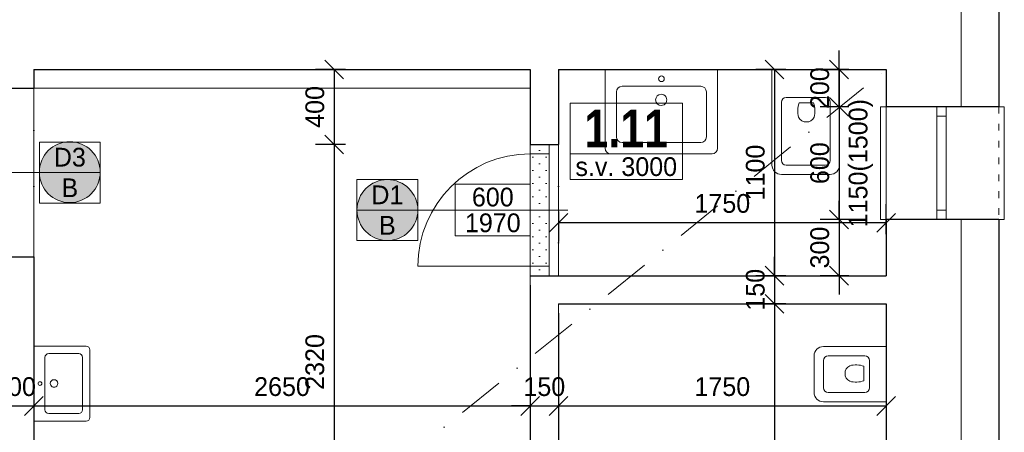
# Model space of a CAD drawing. Header units: millimetres. Extents: x -65956 to 5894746, y -14679 to 163521.
# Tile 72 of 89: x 24875 to 30130, y 32592 to 34792. Entities that reach past the tile are written whole.
import ezdxf

# ---------------------------------------------------------------- set-up
doc = ezdxf.new("R2010")
doc.units = ezdxf.units.MM
for name, pattern in [('__$$DASHDOT$$', [10.01, 5, -2.5, 0.01, -2.5]), ('ACAD_ISO03W100', [30, 12, -18]), ('ČERCHOVANÁ', [1, 0.5, -0.25, 0, -0.25])]:
    doc.linetypes.add(name, pattern=pattern)
doc.layers.get('0').update_dxf_attribs({"lineweight": 5})
doc.layers.get('Defpoints').update_dxf_attribs({"color": 2, "lineweight": 30})
doc.layers.add('- pomocna', color=232, linetype='Continuous', lineweight=0, plot=False)
for name, color, linetype, lineweight in [('- zariadenie', 30, 'Continuous', 0), ('H popisky', 30, 'Continuous', 25), ('H stavba', 82, 'Continuous', 30), ('KOTY', 51, 'Continuous', 5), ('m_popis', 7, 'Continuous', 0), ('otvor', 163, 'Continuous', 5), ('RE-buranie', 41, 'Continuous', 18), ('Tbč stavba', 4, 'ČERCHOVANÁ', 0), ('Tč stavba', 7, 'ACAD_ISO03W100', 5), ('VT kóty', 51, 'Continuous', 5), ('VT sanita', 210, 'Continuous', 5)]:
    doc.layers.add(name, color=color, linetype=linetype, lineweight=lineweight)
doc.styles.add('1-100_te_2mm_200', font='technic_.ttf', dxfattribs={"height": 200})
doc.styles.add('1-20_ce_5mm_100', font='GOTHIC.TTF', dxfattribs={"height": 100})
doc.styles.add('1-50_ce_2mm_100', font='GOTHIC.TTF', dxfattribs={"height": 100})
doc.dimstyles.new('technic_1-100', dxfattribs={"dimtxt": 200, "dimasz": 240, "dimexe": 300, "dimexo": 200, "dimgap": 100, "dimtad": 1, "dimdec": 1, "dimrnd": 0.5, "dimtxsty": '1-100_te_2mm_200', "dimblk": 'OBLIQUE', "dimcen": 2.5, "dimclrd": 256, "dimclrt": 256, "dimadec": 0, "dimazin": 0, "dimtfac": 1, "dimtdec": 1, "dimtix": 1, "dimtmove": 1, "dimatfit": 3, "dimldrblk": 'OBLIQUE', "dimfxl": 400, "dimfxlon": 1, "dimarcsym": 0})

# ---------------------------------------------------------------- blocks, each defined once
blk = doc.blocks.new('_Oblique')
at = {"color": 0, "linetype": 'ByBlock', "lineweight": -2}
blk.add_line((-0.5, -0.5), (0.5, 0.5), dxfattribs=at)
blk = doc.blocks.new('*D108')
at = {"layer": 'Defpoints', "color": 0, "transparency": 16777216}
for p in [(27750.1, 34127), (27750.1, 33709.2), (29500.1, 33427)]:
    blk.add_point(p, dxfattribs=at)
at = {"layer": 'KOTY', "color": 0, "lineweight": -2, "transparency": 16777216}
for p, q in [((29500.1, 33649.2), (29500.1, 33809.2)), ((27750.1, 33769.2), (27750.1, 33609.2))]:
    blk.add_line(p, q, dxfattribs=at)
at = {"layer": 'KOTY', "lineweight": -2, "transparency": 16777216}
blk.add_line((29500.1, 33709.2), (27750.1, 33709.2), dxfattribs=at)
at = {"layer": 'KOTY', "lineweight": -2, "transparency": 16777216, "xscale": 100, "yscale": 100, "zscale": 100, "rotation": 180}
blk.add_blockref('_Oblique', (27750.1, 33709.2), dxfattribs=at)
at = {"layer": 'KOTY', "lineweight": -2, "transparency": 16777216, "xscale": 100, "yscale": 100, "zscale": 100}
blk.add_blockref('_Oblique', (29500.1, 33709.2), dxfattribs=at)
at = {"layer": 'KOTY', "transparency": 16777216, "insert": (28625.1, 33811.7), "char_height": 100, "attachment_point": 5, "style": '1-20_ce_5mm_100'}
blk.add_mtext('1750', dxfattribs=at)
blk = doc.blocks.new('*D109')
at = {"layer": 'Defpoints', "color": 0, "transparency": 16777216}
for p in [(29247.9, 34527), (29500.1, 34527), (29500.1, 34327)]:
    blk.add_point(p, dxfattribs=at)
at = {"layer": 'KOTY', "lineweight": -2, "transparency": 16777216}
for p, q in [((29247.9, 34527), (29247.9, 34627)), ((29247.9, 34327), (29247.9, 34527)), ((29247.9, 34327), (29247.9, 34227))]:
    blk.add_line(p, q, dxfattribs=at)
at = {"layer": 'KOTY', "color": 0, "lineweight": -2, "transparency": 16777216}
for p, q in [((29300.1, 34527), (29147.9, 34527)), ((29300.1, 34327), (29147.9, 34327))]:
    blk.add_line(p, q, dxfattribs=at)
at = {"layer": 'KOTY', "lineweight": -2, "transparency": 16777216, "xscale": 100, "yscale": 100, "zscale": 100}
for p, rotation in [((29247.9, 34527), 270), ((29247.9, 34327), 90)]:
    blk.add_blockref('_Oblique', p, dxfattribs=dict(at, rotation=rotation))
at = {"layer": 'KOTY', "transparency": 16777216, "insert": (29145.4, 34427), "char_height": 100, "attachment_point": 5, "rotation": 90, "style": '1-20_ce_5mm_100'}
blk.add_mtext('200', dxfattribs=at)
blk = doc.blocks.new('*D110')
at = {"layer": 'Defpoints', "color": 0, "transparency": 16777216}
for p in [(29500.1, 34327), (29247.9, 33727), (29500.1, 33727)]:
    blk.add_point(p, dxfattribs=at)
at = {"layer": 'KOTY', "lineweight": -2, "transparency": 16777216}
for p, q in [((29247.9, 34327), (29247.9, 34427)), ((29247.9, 34327), (29247.9, 33727)), ((29247.9, 33727), (29247.9, 33627))]:
    blk.add_line(p, q, dxfattribs=at)
at = {"layer": 'KOTY', "color": 0, "lineweight": -2, "transparency": 16777216}
for p, q in [((29300.1, 34327), (29147.9, 34327)), ((29300.1, 33727), (29147.9, 33727))]:
    blk.add_line(p, q, dxfattribs=at)
at = {"layer": 'KOTY', "lineweight": -2, "transparency": 16777216, "xscale": 100, "yscale": 100, "zscale": 100}
for p, rotation in [((29247.9, 34327), 270), ((29247.9, 33727), 90)]:
    blk.add_blockref('_Oblique', p, dxfattribs=dict(at, rotation=rotation))
at = {"layer": 'KOTY', "transparency": 16777216, "char_height": 100, "attachment_point": 5, "rotation": 90, "style": '1-20_ce_5mm_100'}
for s, insert in [('1150(1500)', (29364.6, 34027)), ('600', (29145.4, 34027))]:
    blk.add_mtext(s, dxfattribs=dict(at, insert=insert))
blk = doc.blocks.new('*D111')
at = {"layer": 'Defpoints', "color": 0, "transparency": 16777216}
for p in [(29500.1, 33727), (29247.9, 33427), (29500.1, 33427)]:
    blk.add_point(p, dxfattribs=at)
at = {"layer": 'KOTY', "lineweight": -2, "transparency": 16777216}
for p, q in [((29247.9, 33727), (29247.9, 33827)), ((29247.9, 33727), (29247.9, 33427)), ((29247.9, 33427), (29247.9, 33327))]:
    blk.add_line(p, q, dxfattribs=at)
at = {"layer": 'KOTY', "color": 0, "lineweight": -2, "transparency": 16777216}
for p, q in [((29300.1, 33727), (29147.9, 33727)), ((29300.1, 33427), (29147.9, 33427))]:
    blk.add_line(p, q, dxfattribs=at)
at = {"layer": 'KOTY', "lineweight": -2, "transparency": 16777216, "xscale": 100, "yscale": 100, "zscale": 100}
for p, rotation in [((29247.9, 33727), 270), ((29247.9, 33427), 90)]:
    blk.add_blockref('_Oblique', p, dxfattribs=dict(at, rotation=rotation))
at = {"layer": 'KOTY', "transparency": 16777216, "insert": (29145.4, 33577), "char_height": 100, "attachment_point": 5, "rotation": 90, "style": '1-20_ce_5mm_100'}
blk.add_mtext('300', dxfattribs=at)
blk = doc.blocks.new('u 600x450')
for p, q in [((300, 0), (-300, 0)), ((-300, 0), (-300, -420)), ((300, -420), (300, 0)), ((210, -90), (-210, -90)), ((-240, -120), (-240, -360)), ((240, -360), (240, -120)), ((-210, -390), (210, -390)), ((-270, -450), (270, -450))]:
    blk.add_line(p, q)
blk.add_circle((0, -50), 15)
for centre, start, end in [((-210, -120), 90, 180), ((210, -120), 360, 90), ((-210, -360), 180, 270), ((210, -360), 270, 360), ((-270, -420), 180, 270), ((270, -420), 270, 360)]:
    blk.add_arc(centre, 30, start, end)
for start_param, end_param in [(4.457203, 7.598795), (1.31561, 4.457203)]:
    blk.add_ellipse((-1.3, -162.4), major_axis=(-29, -7.6), ratio=1, start_param=start_param, end_param=end_param)
blk = doc.blocks.new('sfdgfdgfdg')
at = {"layer": '- zariadenie'}
for p, q in [((1161908.6, -607680.5), (1162418.7, -607680.5)), ((1162418.7, -607680.5), (1162418.7, -608040.5)), ((1161858.6, -607990.5), (1161858.6, -607730.5)), ((1161933.6, -607730.5), (1162243.7, -607730.5)), ((1161908.6, -607965.5), (1161908.6, -607755.5)), ((1162268.7, -607965.5), (1162268.7, -607755.5)), ((1162239.6, -607864), (1162239.6, -607825.3)), ((1162239.6, -607864), (1162239.6, -607902.6)), ((1162243.7, -607990.5), (1161933.6, -607990.5)), ((1162418.7, -608040.5), (1161908.6, -608040.5))]:
    blk.add_line(p, q, dxfattribs=at)
for centre, radius, start, end in [((1161908.6, -607730.5), 50, 90, 180), ((1161933.6, -607755.5), 25, 90, 180), ((1162243.7, -607755.5), 25, 0, 90), ((1162180.5, -607860.5), 41.5, 113.5039, 185.7802), ((1162197.1, -607943.6), 125.7, 70.245, 105.3461), ((1162180.5, -607867.4), 41.5, 174.2198, 246.4961), ((1162197.1, -607784.3), 125.7, 254.654, 289.755), ((1161908.6, -607990.5), 50, 180, 270), ((1161933.6, -607965.5), 25, 180, 270), ((1162243.7, -607965.5), 25, 270, 0)]:
    blk.add_arc(centre, radius, start, end, dxfattribs=at)
blk = doc.blocks.new('*D116')
at = {"layer": 'Defpoints', "color": 0, "transparency": 16777216}
for p in [(29500.1, 33277), (27750.1, 33227), (29500.1, 32732.4)]:
    blk.add_point(p, dxfattribs=at)
at = {"layer": 'KOTY', "color": 0, "lineweight": -2, "transparency": 16777216}
for p, q in [((27750.1, 32792.4), (27750.1, 32632.4)), ((29500.1, 32792.4), (29500.1, 32632.4))]:
    blk.add_line(p, q, dxfattribs=at)
at = {"layer": 'KOTY', "lineweight": -2, "transparency": 16777216}
blk.add_line((27750.1, 32732.4), (29500.1, 32732.4), dxfattribs=at)
at = {"layer": 'KOTY', "lineweight": -2, "transparency": 16777216, "xscale": 100, "yscale": 100, "zscale": 100, "rotation": 180}
blk.add_blockref('_Oblique', (27750.1, 32732.4), dxfattribs=at)
at = {"layer": 'KOTY', "lineweight": -2, "transparency": 16777216, "xscale": 100, "yscale": 100, "zscale": 100}
blk.add_blockref('_Oblique', (29500.1, 32732.4), dxfattribs=at)
at = {"layer": 'KOTY', "transparency": 16777216, "insert": (28625.1, 32834.9), "char_height": 100, "attachment_point": 5, "style": '1-20_ce_5mm_100'}
blk.add_mtext('1750', dxfattribs=at)
blk = doc.blocks.new('*D117')
at = {"layer": 'Defpoints', "color": 0, "transparency": 16777216}
for p in [(29500.1, 34527), (28904.1, 33427), (29500.1, 33427)]:
    blk.add_point(p, dxfattribs=at)
at = {"layer": 'KOTY', "color": 0, "lineweight": -2, "transparency": 16777216}
for p, q in [((28964.1, 34527), (28804.1, 34527)), ((28964.1, 33427), (28804.1, 33427))]:
    blk.add_line(p, q, dxfattribs=at)
at = {"layer": 'KOTY', "lineweight": -2, "transparency": 16777216}
blk.add_line((28904.1, 34527), (28904.1, 33427), dxfattribs=at)
at = {"layer": 'KOTY', "lineweight": -2, "transparency": 16777216, "xscale": 100, "yscale": 100, "zscale": 100}
for p, rotation in [((28904.1, 34527), 90), ((28904.1, 33427), 270)]:
    blk.add_blockref('_Oblique', p, dxfattribs=dict(at, rotation=rotation))
at = {"layer": 'KOTY', "transparency": 16777216, "insert": (28801.5, 33977), "char_height": 100, "attachment_point": 5, "rotation": 90, "style": '1-20_ce_5mm_100'}
blk.add_mtext('1100', dxfattribs=at)
blk = doc.blocks.new('*D118')
at = {"layer": 'Defpoints', "color": 0, "transparency": 16777216}
for p in [(29500.1, 33427), (28904.1, 33277), (29500.1, 33277)]:
    blk.add_point(p, dxfattribs=at)
at = {"layer": 'KOTY', "lineweight": -2, "transparency": 16777216}
for p, q in [((28904.1, 33427), (28904.1, 33527)), ((28904.1, 33427), (28904.1, 33277)), ((28904.1, 33277), (28904.1, 33177))]:
    blk.add_line(p, q, dxfattribs=at)
at = {"layer": 'KOTY', "color": 0, "lineweight": -2, "transparency": 16777216}
for p, q in [((28964.1, 33427), (28804.1, 33427)), ((28964.1, 33277), (28804.1, 33277))]:
    blk.add_line(p, q, dxfattribs=at)
at = {"layer": 'KOTY', "lineweight": -2, "transparency": 16777216, "xscale": 100, "yscale": 100, "zscale": 100}
for p, rotation in [((28904.1, 33427), 270), ((28904.1, 33277), 90)]:
    blk.add_blockref('_Oblique', p, dxfattribs=dict(at, rotation=rotation))
at = {"layer": 'KOTY', "transparency": 16777216, "insert": (28801.5, 33352), "char_height": 100, "attachment_point": 5, "rotation": 90, "style": '1-20_ce_5mm_100'}
blk.add_mtext('150', dxfattribs=at)
blk = doc.blocks.new('*D119')
at = {"layer": 'Defpoints', "color": 0, "transparency": 16777216}
for p in [(29500.1, 33277), (27860.1, 29827), (28904.1, 29827)]:
    blk.add_point(p, dxfattribs=at)
at = {"layer": 'KOTY', "color": 0, "lineweight": -2, "transparency": 16777216}
for p, q in [((28964.1, 33277), (28804.1, 33277)), ((28844.1, 29827), (29004.1, 29827))]:
    blk.add_line(p, q, dxfattribs=at)
at = {"layer": 'KOTY', "lineweight": -2, "transparency": 16777216}
blk.add_line((28904.1, 33277), (28904.1, 29827), dxfattribs=at)
at = {"layer": 'KOTY', "lineweight": -2, "transparency": 16777216, "xscale": 100, "yscale": 100, "zscale": 100}
for p, rotation in [((28904.1, 33277), 90), ((28904.1, 29827), 270)]:
    blk.add_blockref('_Oblique', p, dxfattribs=dict(at, rotation=rotation))
at = {"layer": 'KOTY', "transparency": 16777216, "insert": (28801.5, 31552), "char_height": 100, "attachment_point": 5, "rotation": 90, "style": '1-20_ce_5mm_100'}
blk.add_mtext('3450', dxfattribs=at)
blk = doc.blocks.new('fdgfdsgdfs')
at = {"layer": '- zariadenie'}
for p, q in [((1096714.8, -605249), (1096519.8, -605249)), ((1096469.8, -605299), (1096469.8, -605634.1)), ((1096689.8, -605299), (1096544.8, -605299)), ((1096764.8, -605634.1), (1096764.8, -605299)), ((1096519.8, -605324), (1096519.8, -605519.1)), ((1096714.8, -605519.1), (1096714.8, -605324)), ((1096620.8, -605515), (1096582.2, -605515)), ((1096620.8, -605515), (1096659.5, -605515)), ((1096689.8, -605544.1), (1096544.8, -605544.1)), ((1096469.8, -605634.1), (1096764.8, -605634.1))]:
    blk.add_line(p, q, dxfattribs=at)
for centre, radius, start, end in [((1096519.8, -605299), 50, 90, 180), ((1096714.8, -605299), 50, 0, 90), ((1096544.8, -605324), 25, 90, 180), ((1096689.8, -605324), 25, 0, 90), ((1096617.4, -605455.8), 41.5, 84.2198, 156.4961), ((1096624.3, -605455.8), 41.5, 23.5039, 95.7802), ((1096700.5, -605472.5), 125.7, 164.6539, 199.755), ((1096541.2, -605472.5), 125.7, 340.245, 15.346), ((1096544.8, -605519.1), 25, 180, 270), ((1096689.8, -605519.1), 25, 270, 0)]:
    blk.add_arc(centre, radius, start, end, dxfattribs=at)
blk = doc.blocks.new('*D121')
at = {"layer": 'Defpoints', "color": 0, "transparency": 16777216}
for p in [(27600.1, 34527), (26553.3, 34127), (27600.1, 34127)]:
    blk.add_point(p, dxfattribs=at)
at = {"layer": 'KOTY', "color": 0, "lineweight": -2, "transparency": 16777216}
for p, q in [((26613.3, 34527), (26453.3, 34527)), ((26613.3, 34127), (26453.3, 34127))]:
    blk.add_line(p, q, dxfattribs=at)
at = {"layer": 'KOTY', "lineweight": -2, "transparency": 16777216}
blk.add_line((26553.3, 34527), (26553.3, 34127), dxfattribs=at)
at = {"layer": 'KOTY', "lineweight": -2, "transparency": 16777216, "xscale": 100, "yscale": 100, "zscale": 100}
for p, rotation in [((26553.3, 34527), 90), ((26553.3, 34127), 270)]:
    blk.add_blockref('_Oblique', p, dxfattribs=dict(at, rotation=rotation))
at = {"layer": 'KOTY', "transparency": 16777216, "insert": (26450.7, 34327), "char_height": 100, "attachment_point": 5, "rotation": 90, "style": '1-20_ce_5mm_100'}
blk.add_mtext('400', dxfattribs=at)
blk = doc.blocks.new('*D122')
at = {"layer": 'Defpoints', "color": 0, "transparency": 16777216}
for p in [(27600.1, 34127), (26553.3, 31807), (27600.1, 31807)]:
    blk.add_point(p, dxfattribs=at)
at = {"layer": 'KOTY', "color": 0, "lineweight": -2, "transparency": 16777216}
for p, q in [((26613.3, 34127), (26453.3, 34127)), ((26613.3, 31807), (26453.3, 31807))]:
    blk.add_line(p, q, dxfattribs=at)
at = {"layer": 'KOTY', "lineweight": -2, "transparency": 16777216}
blk.add_line((26553.3, 34127), (26553.3, 31807), dxfattribs=at)
at = {"layer": 'KOTY', "lineweight": -2, "transparency": 16777216, "xscale": 100, "yscale": 100, "zscale": 100}
for p, rotation in [((26553.3, 34127), 90), ((26553.3, 31807), 270)]:
    blk.add_blockref('_Oblique', p, dxfattribs=dict(at, rotation=rotation))
at = {"layer": 'KOTY', "transparency": 16777216, "insert": (26450.7, 32967), "char_height": 100, "attachment_point": 5, "rotation": 90, "style": '1-20_ce_5mm_100'}
blk.add_mtext('2320', dxfattribs=at)
blk = doc.blocks.new('*D128')
at = {"layer": 'Defpoints', "color": 0, "transparency": 16777216}
for p in [(24750.1, 34527), (24950.1, 33527), (24950.1, 32732.4)]:
    blk.add_point(p, dxfattribs=at)
at = {"layer": 'KOTY', "color": 0, "lineweight": -2, "transparency": 16777216}
for p, q in [((24750.1, 32792.4), (24750.1, 32632.4)), ((24950.1, 32792.4), (24950.1, 32632.4))]:
    blk.add_line(p, q, dxfattribs=at)
at = {"layer": 'KOTY', "lineweight": -2, "transparency": 16777216}
for p, q in [((24750.1, 32732.4), (24650.1, 32732.4)), ((24750.1, 32732.4), (24950.1, 32732.4)), ((24950.1, 32732.4), (25050.1, 32732.4))]:
    blk.add_line(p, q, dxfattribs=at)
at = {"layer": 'KOTY', "lineweight": -2, "transparency": 16777216, "xscale": 100, "yscale": 100, "zscale": 100}
blk.add_blockref('_Oblique', (24750.1, 32732.4), dxfattribs=at)
at = {"layer": 'KOTY', "lineweight": -2, "transparency": 16777216, "xscale": 100, "yscale": 100, "zscale": 100, "rotation": 180}
blk.add_blockref('_Oblique', (24950.1, 32732.4), dxfattribs=at)
at = {"layer": 'KOTY', "transparency": 16777216, "insert": (24850.1, 32834.9), "char_height": 100, "attachment_point": 5, "style": '1-20_ce_5mm_100'}
blk.add_mtext('200', dxfattribs=at)
blk = doc.blocks.new('*D129')
at = {"layer": 'Defpoints', "color": 0, "transparency": 16777216}
for p in [(24950.1, 33527), (27600.1, 33427), (27600.1, 32732.4)]:
    blk.add_point(p, dxfattribs=at)
at = {"layer": 'KOTY', "color": 0, "lineweight": -2, "transparency": 16777216}
for p, q in [((24950.1, 32792.4), (24950.1, 32632.4)), ((27600.1, 32792.4), (27600.1, 32632.4))]:
    blk.add_line(p, q, dxfattribs=at)
at = {"layer": 'KOTY', "lineweight": -2, "transparency": 16777216}
blk.add_line((24950.1, 32732.4), (27600.1, 32732.4), dxfattribs=at)
at = {"layer": 'KOTY', "lineweight": -2, "transparency": 16777216, "xscale": 100, "yscale": 100, "zscale": 100, "rotation": 180}
blk.add_blockref('_Oblique', (24950.1, 32732.4), dxfattribs=at)
at = {"layer": 'KOTY', "lineweight": -2, "transparency": 16777216, "xscale": 100, "yscale": 100, "zscale": 100}
blk.add_blockref('_Oblique', (27600.1, 32732.4), dxfattribs=at)
at = {"layer": 'KOTY', "transparency": 16777216, "insert": (26275.1, 32834.9), "char_height": 100, "attachment_point": 5, "style": '1-20_ce_5mm_100'}
blk.add_mtext('2650', dxfattribs=at)
blk = doc.blocks.new('*D130')
at = {"layer": 'Defpoints', "color": 0, "transparency": 16777216}
for p in [(27600.1, 33427), (27750.1, 33227), (27750.1, 32732.4)]:
    blk.add_point(p, dxfattribs=at)
at = {"layer": 'KOTY', "color": 0, "lineweight": -2, "transparency": 16777216}
for p, q in [((27600.1, 32792.4), (27600.1, 32632.4)), ((27750.1, 32792.4), (27750.1, 32632.4))]:
    blk.add_line(p, q, dxfattribs=at)
at = {"layer": 'KOTY', "lineweight": -2, "transparency": 16777216}
for p, q in [((27600.1, 32732.4), (27500.1, 32732.4)), ((27600.1, 32732.4), (27750.1, 32732.4)), ((27750.1, 32732.4), (27850.1, 32732.4))]:
    blk.add_line(p, q, dxfattribs=at)
at = {"layer": 'KOTY', "lineweight": -2, "transparency": 16777216, "xscale": 100, "yscale": 100, "zscale": 100}
blk.add_blockref('_Oblique', (27600.1, 32732.4), dxfattribs=at)
at = {"layer": 'KOTY', "lineweight": -2, "transparency": 16777216, "xscale": 100, "yscale": 100, "zscale": 100, "rotation": 180}
blk.add_blockref('_Oblique', (27750.1, 32732.4), dxfattribs=at)
at = {"layer": 'KOTY', "transparency": 16777216, "insert": (27675.1, 32834.9), "char_height": 100, "attachment_point": 5, "style": '1-20_ce_5mm_100'}
blk.add_mtext('150', dxfattribs=at)
blk = doc.blocks.new('*T24')
at = {"layer": 'Defpoints', "color": 8, "linetype": 'ByBlock', "lineweight": 0, "transparency": 16777216}
for p, q in [((0, 0), (600, 0)), ((0, 0), (0, -270.7)), ((600, 0), (600, -270.7)), ((0, -270.7), (600, -270.7))]:
    blk.add_line(p, q, dxfattribs=at)
at = {"layer": 'H popisky', "color": 0, "transparency": 16777216, "insert": (300, -135.3), "char_height": 200, "width": 596, "attachment_point": 5, "style": '1-50_ce_2mm_100'}
blk.add_mtext('{\\fTechnicLite|b1|i0|c2|p2;\\C256;1.11}', dxfattribs=at)
blk = doc.blocks.new('*T401')
at = {"layer": 'Defpoints', "color": 8, "linetype": 'ByBlock', "lineweight": 0, "transparency": 16777216}
for p, q in [((0, 0), (324.9, 0)), ((0, 0), (0, -324.9)), ((324.9, 0), (324.9, -324.9)), ((0, -162.5), (324.9, -162.5)), ((0, -324.9), (324.9, -324.9))]:
    blk.add_line(p, q, dxfattribs=at)
at = {"layer": 'VT kóty', "color": 0, "transparency": 16777216, "char_height": 100, "width": 320.944, "attachment_point": 5, "style": '1-50_ce_2mm_100'}
for s, insert in [('D3', (162.5, -81.2)), ('B', (162.5, -243.7))]:
    blk.add_mtext(s, dxfattribs=dict(at, insert=insert))
blk = doc.blocks.new('*T404')
at = {"layer": 'Defpoints', "color": 8, "linetype": 'ByBlock', "lineweight": 0, "transparency": 16777216}
for p, q in [((0, 274.7), (400, 274.7)), ((0, 0), (0, 274.7)), ((400, 0), (400, 274.7)), ((0, 137.3), (400, 137.3)), ((0, 0), (400, 0))]:
    blk.add_line(p, q, dxfattribs=at)
at = {"layer": 'VT kóty', "color": 0, "transparency": 16777216, "char_height": 100, "width": 396, "attachment_point": 5, "style": '1-50_ce_2mm_100'}
for s, insert in [('600', (200, 206)), ('1970', (200, 68.7))]:
    blk.add_mtext(s, dxfattribs=dict(at, insert=insert))
blk = doc.blocks.new('*T405')
at = {"layer": 'Defpoints', "color": 8, "linetype": 'ByBlock', "lineweight": 0, "transparency": 16777216}
for p, q in [((0, 0), (324.9, 0)), ((0, 0), (0, -324.9)), ((324.9, 0), (324.9, -324.9)), ((0, -162.5), (324.9, -162.5)), ((0, -324.9), (324.9, -324.9))]:
    blk.add_line(p, q, dxfattribs=at)
at = {"layer": 'VT kóty', "color": 0, "transparency": 16777216, "char_height": 100, "width": 320.944, "attachment_point": 5, "style": '1-50_ce_2mm_100'}
for s, insert in [('D1', (162.5, -81.2)), ('B', (162.5, -243.7))]:
    blk.add_mtext(s, dxfattribs=dict(at, insert=insert))
blk = doc.blocks.new('*T408')
at = {"layer": 'Defpoints', "color": 8, "linetype": 'ByBlock', "lineweight": 0, "transparency": 16777216}
for p, q in [((0, 137.3), (600, 137.3)), ((0, 0), (0, 137.3)), ((600, 0), (600, 137.3)), ((0, 0), (600, 0))]:
    blk.add_line(p, q, dxfattribs=at)
at = {"layer": 'm_popis', "color": 0, "transparency": 16777216, "insert": (300, 68.7), "char_height": 100, "width": 596, "attachment_point": 5, "style": '1-50_ce_2mm_100'}
blk.add_mtext('s.v. 3000', dxfattribs=at)

msp = doc.modelspace()

# ---------------------------------------------------------------- hatches: boundary and pattern name
at = {"layer": 'RE-buranie'}
for points in [[(25305.03, 33979.07, 1), (24980.09, 33979.07, 1)], [(27000.11, 33776.91, 1), (26675.17, 33776.91, 1)]]:
    msp.add_hatch(color=256, dxfattribs=at).paths.add_polyline_path(points)
h = msp.add_hatch(dxfattribs=at)
h.set_pattern_fill('OMITKA', color=256, scale=50)
h.set_pattern_definition([(45, (7779.246, 6517.473), (-35.35534, 35.35534), [0, -50])])
h.paths.add_polyline_path([(27700.1, 33427.05), (27700.1, 34127.07), (27600.1, 34127.03), (27600.1, 33427.01)])

# ---------------------------------------------------------------- linework, layer by layer
at = {"layer": '- pomocna'}
msp.add_lwpolyline([(24950.1, 29977.03), (25250.1, 29977.03), (25250.1, 29827.03), (26910.1, 29827.03), (26910.1, 29977.03), (27600.1, 29977.03), (27600.1, 30777.03), (26800.1, 30777.03), (26800.1, 30877.03), (27600.1, 30877.03), (27600.1, 34527.03), (24950.1, 34527.03), (24950.1, 29977.03)], dxfattribs=at)
for points in [[(29500.1, 33427.03), (27750.1, 33427.03), (27750.1, 34527.03), (29500.1, 34527.03)], [(27750.1, 29827.03), (29500.1, 29827.03), (29500.1, 33277.03), (27750.1, 33277.03)]]:
    msp.add_lwpolyline(points, close=True, dxfattribs=at)
at = {"linetype": 'Continuous'}
for p, q in [((29900.1, 38427.03), (29900.1, 34327.03)), ((29900.1, 33727.03), (29900.1, 29427.03))]:
    msp.add_line(p, q, dxfattribs=at)
msp.add_line((24950.1, 34427.03), (27600.1, 34427.03))
at = {"layer": 'H stavba'}
for p, q in [((30100.1, 38427.03), (30100.1, 34327.03)), ((24950.1, 34527.03), (27600.1, 34527.03)), ((24950.1, 34527.03), (24950.1, 34427.03)), ((27600.1, 34527.03), (27600.1, 34127.03)), ((27750.1, 34527.03), (29500.1, 34527.03)), ((27750.1, 34527.03), (27750.1, 34127.03)), ((29500.1, 34527.03), (29500.1, 34327.03)), ((24750.1, 34427.03), (24950.1, 34427.03)), ((30100.1, 34327.03), (29500.1, 34327.03)), ((27600.1, 34127.03), (27750.1, 34127.03)), ((30100.1, 33727.03), (29500.1, 33727.03)), ((29500.1, 33727.03), (29500.1, 33427.03)), ((30100.1, 33727.03), (30100.1, 29227.03)), ((24750.1, 33527.03), (24950.1, 33527.03)), ((24950.1, 33527.03), (24950.1, 29977.03)), ((27600.1, 33427.03), (29500.1, 33427.03)), ((27600.1, 33377.03), (27600.1, 31807.03)), ((27750.1, 33277.03), (29500.1, 33277.03)), ((29500.1, 33277.03), (29500.1, 30177.03)), ((27750.1, 33227.03), (27750.1, 31807.03))]:
    msp.add_line(p, q, dxfattribs=at)
at = {"layer": 'otvor'}
for p, q in [((29770.1, 33727.03), (29770.1, 34327.03)), ((29820.1, 33727.03), (29820.1, 34327.03)), ((29820.1, 34277.03), (29770.1, 34277.03)), ((27600.1, 34127.03), (27600.1, 33427.03)), ((27700.1, 34127.03), (27700.1, 33427.03)), ((27600.1, 34077.03), (27700.1, 34077.03)), ((29820.1, 33777.03), (29770.1, 33777.03)), ((27000.1, 33477.03), (27700.1, 33477.03))]:
    msp.add_line(p, q, dxfattribs=at)
for points in [[(29500.1, 34327.03), (29470.1, 34327.03), (29470.1, 33727.03), (29500.1, 33727.03)], [(30100.1, 34327.03), (30130.1, 34327.03), (30130.1, 33727.03), (30100.1, 33727.03)]]:
    msp.add_lwpolyline(points, dxfattribs=at)
msp.add_arc((27600.1, 33477.03), 600, 90, 180, dxfattribs=at)
at = {"layer": 'Tbč stavba', "ltscale": 300}
for p, q in [((24950.1, 34427.03), (24950.1, 33527.03)), ((27750.1, 34127.03), (27750.1, 33427.03))]:
    msp.add_line(p, q, dxfattribs=at)
at = {"layer": 'Tč stavba', "ltscale": 3}
for p, q in [((29500.1, 34327.03), (29500.1, 33727.03)), ((30100.1, 34327.03), (30100.1, 33727.03))]:
    msp.add_line(p, q, dxfattribs=at)
at = {"layer": 'VT sanita'}
for p, q in [((24980.1, 33977.07), (23950.1, 33976.88)), ((27801.04, 33777.05), (27000.1, 33776.91))]:
    msp.add_line(p, q, dxfattribs=at)
at = {"layer": 'VT sanita', "linetype": '__$$DASHDOT$$', "ltscale": 50}
msp.add_lwpolyline([(24950.1, 29977.03), (26848.59, 32382.64), (29500.1, 34527.03)], dxfattribs=at)
at = {"layer": 'VT sanita'}
for centre in [(25142.56, 33979.07), (26837.64, 33776.91)]:
    msp.add_circle(centre, 162.47, dxfattribs=at)

# ---------------------------------------------------------------- block references
at = {"layer": '- zariadenie', "linetype": 'Continuous'}
msp.add_blockref('u 600x450', (28300.14, 34527.03), dxfattribs=at)
at = {"layer": '- zariadenie', "rotation": 90}
msp.add_blockref('sfdgfdgfdg', (-578790.36, -1127891.67), dxfattribs=at)
at = {"layer": '- zariadenie', "linetype": 'Continuous', "xscale": -0.666666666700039, "yscale": 0.666666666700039, "zscale": 0.666666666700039, "rotation": 90}
msp.add_blockref('u 600x450', (24950.1, 32851.64), dxfattribs=at)
for name, p in [('*T24', (27812.4, 34347.2)), ('*T401', (24980.09, 34139.55)), ('*T408', (27812.4, 33939.2)), ('*T405', (26675.17, 33939.38)), ('*T404', (27200.1, 33639.69))]:
    msp.add_blockref(name, p)
at = {"layer": 'H stavba', "rotation": 90}
msp.add_blockref('fdgfdsgdfs', (-576134, -1063715.3), dxfattribs=at)

# ---------------------------------------------------------------- dimensions: what is measured, and where the dimension line sits
at = {"layer": 'KOTY'}
for base, p1, p2, picture, middle in [((29247.93, 34527.03), (29500.1, 34327.03), (29500.1, 34527.03), '*D109', (29145.41, 34427.03)), ((26553.26, 34127.03), (27600.1, 34527.03), (27600.1, 34127.03), '*D121', (26450.74, 34327.03)), ((28904.06, 33427.03), (29500.1, 34527.03), (29500.1, 33427.03), '*D117', (28801.54, 33977.03)), ((26553.26, 31807.03), (27600.1, 34127.03), (27600.1, 31807.03), '*D122', (26450.74, 32967.03)), ((29247.93, 33427.03), (29500.1, 33727.03), (29500.1, 33427.03), '*D111', (29145.41, 33577.03)), ((28904.06, 33277.03), (29500.1, 33427.03), (29500.1, 33277.03), '*D118', (28801.54, 33352.03)), ((28904.06, 29827.03), (29500.1, 33277.03), (27860.1, 29827.03), '*D119', (28801.54, 31552.03))]:
    dim = msp.add_linear_dim(base=base, p1=p1, p2=p2, angle=90, dimstyle='technic_1-100', override={"dimtxt": 100, "dimasz": 100, "dimexe": 100, "dimgap": 50, "dimtxsty": '1-20_ce_5mm_100', "dimfxl": 60}, dxfattribs=at)
    dim.commit()
    dim.dimension.update_dxf_attribs({"geometry": picture, "text_midpoint": middle})
for base, p1, p2, picture, middle in [((24950.1, 32732.35), (24750.1, 34527.03), (24950.1, 33527.03), '*D128', (24850.1, 32834.87)), ((27750.1, 33709.17), (29500.1, 33427.03), (27750.1, 34127.03), '*D108', (28625.1, 33811.68)), ((27600.1, 32732.35), (24950.1, 33527.03), (27600.1, 33427.03), '*D129', (26275.1, 32834.87)), ((27750.1, 32732.35), (27600.1, 33427.03), (27750.1, 33227.03), '*D130', (27675.1, 32834.87)), ((29500.1, 32732.35), (27750.1, 33227.03), (29500.1, 33277.03), '*D116', (28625.1, 32834.87))]:
    dim = msp.add_linear_dim(base=base, p1=p1, p2=p2, dimstyle='technic_1-100', override={"dimtxt": 100, "dimasz": 100, "dimexe": 100, "dimgap": 50, "dimtxsty": '1-20_ce_5mm_100', "dimfxl": 60}, dxfattribs=at)
    dim.commit()
    dim.dimension.update_dxf_attribs({"geometry": picture, "text_midpoint": middle})
dim = msp.add_linear_dim(base=(29247.93, 33727.03), p1=(29500.1, 34327.03), p2=(29500.1, 33727.03), angle=90, text='<>\\X 1150(1500)', dimstyle='technic_1-100', override={"dimtxt": 100, "dimasz": 100, "dimexe": 100, "dimgap": 50, "dimtxsty": '1-20_ce_5mm_100', "dimfxl": 60}, dxfattribs=at)
dim.commit()
dim.dimension.update_dxf_attribs({"geometry": '*D110', "text_midpoint": (29247.93, 34027.03)})

doc.saveas('drawing.dxf')
